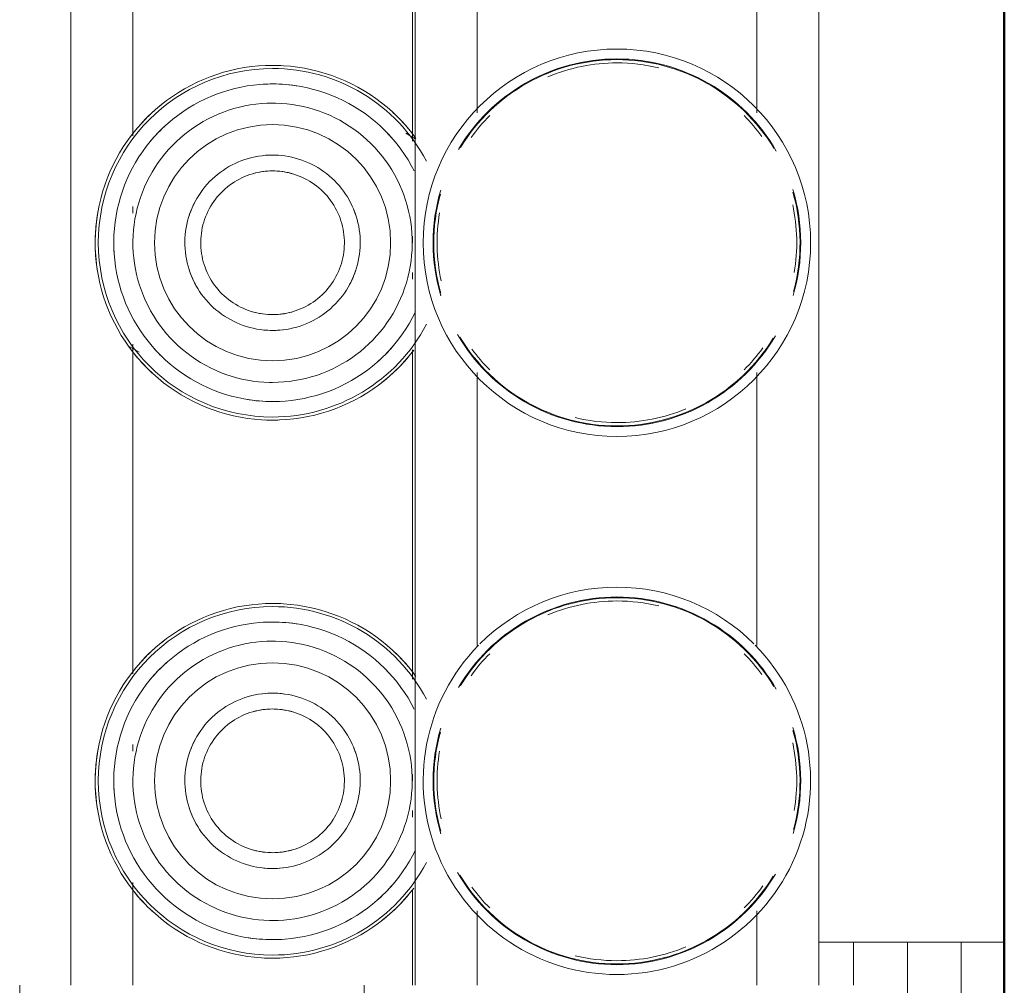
# Model space of a CAD drawing. Header units: millimetres. Extents: x 25703 to 50721, y 2709 to 39176.
# Tile 28 of 50: x 33572 to 33663, y 36632 to 36721. Entities that reach past the tile are written whole.
import ezdxf

# ---------------------------------------------------------------- set-up
doc = ezdxf.new("R2010")
doc.units = ezdxf.units.MM
doc.linetypes.add('ADSK_Скрыто', pattern=[300, 150, -150])
for name, color, linetype, lineweight in [('A-DETL-____-HDLN', 90, 'ADSK_Скрыто', 9), ('A-WALL-____-MCUT', 113, 'Continuous', 50), ('A-WALL-____-OTLN', 113, 'Continuous', 20), ('M-EQPM-____-OTLN', 50, 'Continuous', 20)]:
    doc.layers.add(name, color=color, linetype=linetype, lineweight=lineweight)

# ---------------------------------------------------------------- blocks, each defined once
blk = doc.blocks.new('Прямая форма - V line-610729-В_Этаж 02_Вентиляция')
at = {"layer": 'A-WALL-____-MCUT', "color": 9}
blk.add_line((7470, -0.001), (3930, -0.001), dxfattribs=at)
blk = doc.blocks.new('Прямая форма - SW - 012-610730-В_Этаж 02_Вентиляция')
blk.add_blockref('Прямая форма - V line-610729-В_Этаж 02_Вентиляция', (0, 0))
blk = doc.blocks.new('V line_ifc_RVT-1-В_Этаж 02_Вентиляция')
at = {"layer": 'A-WALL-____-OTLN', "color": 253, "lineweight": 20, "rotation": 90}
blk.add_blockref('Прямая форма - SW - 012-610730-В_Этаж 02_Вентиляция', (33663.24, 30037.635), dxfattribs=at)
blk = doc.blocks.new('ADSK_Коллектор с регулирующими клапанами и расходомерами - N4-1658286-В_Этаж 02_Вентиляция')
at = {"layer": 'M-EQPM-____-OTLN'}
for p, q in [((196, 0), (196, -4)), ((206, 0), (196, 0)), ((196, -5.172), (196, -4)), ((196, -4), (206, -4)), ((196, -6.657), (196, -5.172)), ((196, -6.657), (196, -9)), ((196, -9), (216, -9)), ((196, -10.172), (196, -9)), ((196, -11.657), (196, -10.172)), ((196, -11.657), (196, -14)), ((196, -14), (200, -14)), ((196, -17.25), (196, -14)), ((200, -17.25), (62, -17.25)), ((118.929, -23), (93.071, -23)), ((168.436, -23), (143.071, -23)), ((200, -23), (193.071, -23)), ((93.071, -49), (118.929, -49)), ((143.071, -49), (168.436, -49)), ((193.071, -49), (200, -49)), ((62, -54.75), (200, -54.75)), ((121.329, -54.75), (120.832, -55.611)), ((121.564, -55), (90.942, -55)), ((131, -55), (130.392, -55)), ((134.38, -55), (133.762, -55)), ((171.564, -55), (140.942, -55)), ((181, -55), (180.392, -55)), ((184.38, -55), (183.762, -55)), ((200, -55), (191.095, -55)), ((200, -59.5), (212, -59.5)), ((140.669, -81.253), (141.168, -80.389)), ((90.438, -81), (121.058, -81)), ((127.62, -81), (128.238, -81)), ((131, -81), (131.608, -81)), ((140.438, -81), (171.058, -81)), ((177.62, -81), (178.238, -81)), ((181, -81), (181.608, -81)), ((190.438, -81), (200, -81)), ((62, -86.75), (200, -86.75)), ((200, -91.5), (212, -91.5))]:
    blk.add_line(p, q, dxfattribs=at)
at = {"layer": 'M-EQPM-____-OTLN', "flags": 128}
for points in [[(121.3, -54.674), (120.775, -55.072), (120.266, -55.491), (119.774, -55.931), (119.301, -56.389), (118.846, -56.866), (118.41, -57.361), (117.995, -57.873), (117.6, -58.401), (117.227, -58.945), (116.876, -59.503), (116.547, -60.075), (116.242, -60.659), (115.96, -61.255), (115.703, -61.862), (115.469, -62.478), (115.261, -63.104), (115.078, -63.737), (114.92, -64.377), (114.788, -65.023), (114.682, -65.674), (114.602, -66.328), (114.548, -66.985), (114.521, -67.644), (114.517, -68)], [(124.328, -54.839), (123.807, -55.116), (123.297, -55.414), (122.8, -55.732), (122.316, -56.07), (121.846, -56.427), (121.391, -56.802), (120.951, -57.195), (120.527, -57.606), (120.119, -58.033), (119.729, -58.476), (119.358, -58.934), (119.004, -59.407), (118.67, -59.894), (118.356, -60.393), (118.062, -60.905), (117.789, -61.428), (117.536, -61.962), (117.306, -62.505), (117.097, -63.057), (116.91, -63.617), (116.746, -64.184), (116.605, -64.757), (116.487, -65.335), (116.392, -65.918), (116.32, -66.504), (116.272, -67.092), (116.248, -67.681), (116.244, -68)], [(145.756, -68), (145.744, -67.41), (145.709, -66.821), (145.65, -66.234), (145.567, -65.649), (145.462, -65.068), (145.333, -64.493), (145.181, -63.922), (145.007, -63.358), (144.81, -62.802), (144.591, -62.254), (144.35, -61.715), (144.088, -61.186), (143.805, -60.668), (143.502, -60.162), (143.178, -59.668), (142.835, -59.188), (142.474, -58.722), (142.093, -58.27), (141.695, -57.834), (141.28, -57.415), (140.849, -57.012), (140.402, -56.627), (139.939, -56.26), (139.463, -55.912), (138.973, -55.584), (138.47, -55.275), (137.955, -54.986), (137.429, -54.718)], [(147.483, -68), (147.47, -67.341), (147.43, -66.683), (147.364, -66.027), (147.272, -65.374), (147.154, -64.725), (147.011, -64.082), (146.841, -63.445), (146.646, -62.815), (146.426, -62.193), (146.182, -61.581), (145.913, -60.979), (145.62, -60.389), (145.304, -59.81), (144.965, -59.244), (144.604, -58.693), (144.221, -58.156), (143.817, -57.636), (143.392, -57.131), (142.947, -56.645), (142.484, -56.176), (142.002, -55.726), (141.502, -55.296), (140.986, -54.886)], [(171.3, -54.674), (170.775, -55.072), (170.266, -55.491), (169.774, -55.931), (169.301, -56.389), (168.846, -56.866), (168.41, -57.361), (167.995, -57.873), (167.6, -58.401), (167.227, -58.945), (166.876, -59.503), (166.547, -60.075), (166.242, -60.659), (165.96, -61.255), (165.703, -61.862), (165.469, -62.478), (165.261, -63.104), (165.078, -63.737), (164.92, -64.377), (164.788, -65.023), (164.682, -65.674), (164.602, -66.328), (164.548, -66.985), (164.521, -67.644), (164.517, -68)], [(174.328, -54.839), (173.807, -55.116), (173.297, -55.414), (172.8, -55.732), (172.316, -56.07), (171.846, -56.427), (171.391, -56.802), (170.951, -57.195), (170.527, -57.606), (170.119, -58.033), (169.729, -58.476), (169.358, -58.934), (169.004, -59.407), (168.67, -59.894), (168.356, -60.393), (168.062, -60.905), (167.789, -61.428), (167.536, -61.962), (167.306, -62.505), (167.097, -63.057), (166.91, -63.617), (166.746, -64.184), (166.605, -64.757), (166.487, -65.335), (166.392, -65.918), (166.32, -66.504), (166.272, -67.092), (166.248, -67.681), (166.244, -68)], [(195.756, -68), (195.744, -67.41), (195.709, -66.821), (195.65, -66.234), (195.567, -65.649), (195.462, -65.068), (195.333, -64.493), (195.181, -63.922), (195.007, -63.358), (194.81, -62.802), (194.591, -62.254), (194.35, -61.715), (194.088, -61.186), (193.805, -60.668), (193.502, -60.162), (193.178, -59.668), (192.835, -59.188), (192.474, -58.722), (192.093, -58.27), (191.695, -57.834), (191.28, -57.415), (190.849, -57.012), (190.402, -56.627), (189.939, -56.26), (189.463, -55.912), (188.973, -55.584), (188.47, -55.275), (187.955, -54.986), (187.429, -54.718)], [(197.483, -68), (197.47, -67.341), (197.43, -66.683), (197.364, -66.027), (197.272, -65.374), (197.154, -64.725), (197.011, -64.082), (196.841, -63.445), (196.646, -62.815), (196.426, -62.193), (196.182, -61.581), (195.913, -60.979), (195.62, -60.389), (195.304, -59.81), (194.965, -59.244), (194.604, -58.693), (194.221, -58.156), (193.817, -57.636), (193.392, -57.131), (192.947, -56.645), (192.484, -56.176), (192.002, -55.726), (191.502, -55.296), (190.986, -54.886)], [(143.978, -68), (143.968, -67.481), (143.937, -66.963), (143.885, -66.446), (143.813, -65.932), (143.72, -65.422), (143.606, -64.915), (143.473, -64.413), (143.32, -63.917), (143.146, -63.428), (142.954, -62.946), (142.742, -62.472), (142.512, -62.007), (142.263, -61.551), (141.996, -61.106), (141.711, -60.672), (141.41, -60.249), (141.092, -59.839), (140.757, -59.442), (140.407, -59.059), (140.042, -58.69), (139.663, -58.336), (139.269, -57.997), (138.863, -57.674), (138.443, -57.368), (138.012, -57.079), (137.57, -56.807), (137.117, -56.554), (136.654, -56.318), (136.183, -56.101), (135.703, -55.904), (135.215, -55.725), (134.721, -55.567), (134.221, -55.428), (133.716, -55.309), (133.206, -55.21), (132.693, -55.133), (132.177, -55.075), (131.659, -55.038), (131.14, -55.022), (130.621, -55.027), (130.103, -55.053), (129.586, -55.099), (129.071, -55.166), (128.559, -55.253), (128.051, -55.361), (127.548, -55.489), (127.051, -55.637), (126.559, -55.805), (126.075, -55.992), (125.599, -56.199), (125.132, -56.424), (124.673, -56.668), (124.225, -56.93), (123.788, -57.21), (123.362, -57.507), (122.949, -57.821), (122.548, -58.151), (122.161, -58.497), (121.788, -58.858), (121.43, -59.234), (121.087, -59.623), (120.76, -60.026), (120.449, -60.442), (120.155, -60.87), (119.879, -61.31), (119.62, -61.76), (119.38, -62.22), (119.158, -62.689), (118.955, -63.167), (118.772, -63.652), (118.607, -64.145), (118.463, -64.644), (118.339, -65.148), (118.235, -65.656), (118.152, -66.168), (118.089, -66.684), (118.046, -67.201), (118.025, -67.72), (118.022, -68)], [(193.978, -68), (193.968, -67.481), (193.937, -66.963), (193.885, -66.446), (193.813, -65.932), (193.72, -65.422), (193.606, -64.915), (193.473, -64.413), (193.32, -63.917), (193.146, -63.428), (192.954, -62.946), (192.742, -62.472), (192.512, -62.007), (192.263, -61.551), (191.996, -61.106), (191.711, -60.672), (191.41, -60.249), (191.092, -59.839), (190.757, -59.442), (190.407, -59.059), (190.042, -58.69), (189.663, -58.336), (189.269, -57.997), (188.863, -57.674), (188.443, -57.368), (188.012, -57.079), (187.57, -56.807), (187.117, -56.554), (186.654, -56.318), (186.183, -56.101), (185.703, -55.904), (185.215, -55.725), (184.721, -55.567), (184.221, -55.428), (183.716, -55.309), (183.206, -55.21), (182.693, -55.133), (182.177, -55.075), (181.659, -55.038), (181.14, -55.022), (180.621, -55.027), (180.103, -55.053), (179.586, -55.099), (179.071, -55.166), (178.559, -55.253), (178.051, -55.361), (177.548, -55.489), (177.051, -55.637), (176.559, -55.805), (176.075, -55.992), (175.599, -56.199), (175.132, -56.424), (174.673, -56.668), (174.225, -56.93), (173.788, -57.21), (173.362, -57.507), (172.949, -57.821), (172.548, -58.151), (172.161, -58.497), (171.788, -58.858), (171.43, -59.234), (171.087, -59.623), (170.76, -60.026), (170.449, -60.442), (170.155, -60.87), (169.879, -61.31), (169.62, -61.76), (169.38, -62.22), (169.158, -62.689), (168.955, -63.167), (168.772, -63.652), (168.607, -64.145), (168.463, -64.644), (168.339, -65.148), (168.235, -65.656), (168.152, -66.168), (168.089, -66.684), (168.046, -67.201), (168.025, -67.72), (168.022, -68)], [(139.15, -68), (139.143, -67.674), (139.124, -67.349), (139.091, -67.024), (139.046, -66.702), (138.988, -66.381), (138.916, -66.063), (138.833, -65.748), (138.736, -65.436), (138.628, -65.129), (138.507, -64.826), (138.374, -64.529), (138.229, -64.236), (138.073, -63.95), (137.905, -63.671), (137.726, -63.398), (137.537, -63.133), (137.337, -62.875), (137.127, -62.626), (136.907, -62.385), (136.678, -62.154), (136.44, -61.931), (136.193, -61.718), (135.937, -61.516), (135.674, -61.324), (135.403, -61.142), (135.126, -60.971), (134.841, -60.812), (134.551, -60.664), (134.255, -60.528), (133.953, -60.404), (133.647, -60.292), (133.337, -60.192), (133.023, -60.105), (132.705, -60.03), (132.385, -59.969), (132.063, -59.92), (131.739, -59.884), (131.414, -59.861), (131.088, -59.85), (130.762, -59.853), (130.436, -59.87), (130.112, -59.899), (129.788, -59.941), (129.467, -59.995), (129.148, -60.063), (128.832, -60.144), (128.52, -60.237), (128.211, -60.342), (127.907, -60.46), (127.608, -60.589), (127.315, -60.731), (127.027, -60.884), (126.746, -61.049), (126.471, -61.224), (126.204, -61.411), (125.944, -61.608), (125.692, -61.815), (125.449, -62.032), (125.215, -62.259), (124.99, -62.495), (124.775, -62.74), (124.57, -62.993), (124.374, -63.254), (124.19, -63.523), (124.016, -63.799), (123.854, -64.081), (123.703, -64.37), (123.564, -64.665), (123.436, -64.965), (123.321, -65.27), (123.218, -65.579), (123.127, -65.892), (123.049, -66.209), (122.984, -66.528), (122.932, -66.85), (122.892, -67.173), (122.865, -67.498), (122.852, -67.824), (122.85, -68)], [(189.15, -68), (189.143, -67.674), (189.124, -67.349), (189.091, -67.024), (189.046, -66.702), (188.988, -66.381), (188.916, -66.063), (188.833, -65.748), (188.736, -65.436), (188.628, -65.129), (188.507, -64.826), (188.374, -64.529), (188.229, -64.236), (188.073, -63.95), (187.905, -63.671), (187.726, -63.398), (187.537, -63.133), (187.337, -62.875), (187.127, -62.626), (186.907, -62.385), (186.678, -62.154), (186.44, -61.931), (186.193, -61.718), (185.937, -61.516), (185.674, -61.324), (185.403, -61.142), (185.126, -60.971), (184.841, -60.812), (184.551, -60.664), (184.255, -60.528), (183.953, -60.404), (183.647, -60.292), (183.337, -60.192), (183.023, -60.105), (182.705, -60.03), (182.385, -59.969), (182.063, -59.92), (181.739, -59.884), (181.414, -59.861), (181.088, -59.85), (180.762, -59.853), (180.436, -59.87), (180.112, -59.899), (179.788, -59.941), (179.467, -59.995), (179.148, -60.063), (178.832, -60.144), (178.52, -60.237), (178.211, -60.342), (177.907, -60.46), (177.608, -60.589), (177.315, -60.731), (177.027, -60.884), (176.746, -61.049), (176.471, -61.224), (176.204, -61.411), (175.944, -61.608), (175.692, -61.815), (175.449, -62.032), (175.215, -62.259), (174.99, -62.495), (174.775, -62.74), (174.57, -62.993), (174.374, -63.254), (174.19, -63.523), (174.016, -63.799), (173.854, -64.081), (173.703, -64.37), (173.564, -64.665), (173.436, -64.965), (173.321, -65.27), (173.218, -65.579), (173.127, -65.892), (173.049, -66.209), (172.984, -66.528), (172.932, -66.85), (172.892, -67.173), (172.865, -67.498), (172.852, -67.824), (172.85, -68)], [(137.676, -68), (137.671, -67.733), (137.655, -67.466), (137.628, -67.201), (137.591, -66.936), (137.543, -66.674), (137.485, -66.413), (137.416, -66.155), (137.337, -65.9), (137.248, -65.648), (137.149, -65.4), (137.04, -65.156), (136.922, -64.917), (136.794, -64.683), (136.656, -64.454), (136.51, -64.23), (136.355, -64.013), (136.191, -63.802), (136.019, -63.598), (135.839, -63.401), (135.651, -63.211), (135.456, -63.029), (135.254, -62.855), (135.044, -62.689), (134.829, -62.531), (134.607, -62.382), (134.38, -62.243), (134.147, -62.112), (133.909, -61.991), (133.666, -61.879), (133.419, -61.778), (133.168, -61.686), (132.914, -61.604), (132.657, -61.533), (132.397, -61.472), (132.135, -61.421), (131.871, -61.381), (131.605, -61.351), (131.339, -61.333), (131.072, -61.324), (130.805, -61.327), (130.538, -61.34), (130.272, -61.364), (130.008, -61.398), (129.744, -61.443), (129.483, -61.499), (129.224, -61.564), (128.968, -61.641), (128.716, -61.727), (128.467, -61.823), (128.222, -61.93), (127.981, -62.045), (127.746, -62.171), (127.515, -62.306), (127.29, -62.45), (127.071, -62.602), (126.858, -62.764), (126.652, -62.934), (126.453, -63.112), (126.261, -63.297), (126.077, -63.491), (125.901, -63.691), (125.733, -63.898), (125.573, -64.112), (125.422, -64.333), (125.279, -64.559), (125.146, -64.79), (125.023, -65.027), (124.909, -65.268), (124.804, -65.514), (124.71, -65.764), (124.625, -66.017), (124.551, -66.273), (124.487, -66.533), (124.434, -66.794), (124.391, -67.058), (124.358, -67.323), (124.337, -67.589), (124.326, -67.856), (124.324, -68)], [(187.676, -68), (187.671, -67.733), (187.655, -67.466), (187.628, -67.201), (187.591, -66.936), (187.543, -66.674), (187.485, -66.413), (187.416, -66.155), (187.337, -65.9), (187.248, -65.648), (187.149, -65.4), (187.04, -65.156), (186.922, -64.917), (186.794, -64.683), (186.656, -64.454), (186.51, -64.23), (186.355, -64.013), (186.191, -63.802), (186.019, -63.598), (185.839, -63.401), (185.651, -63.211), (185.456, -63.029), (185.254, -62.855), (185.044, -62.689), (184.829, -62.531), (184.607, -62.382), (184.38, -62.243), (184.147, -62.112), (183.909, -61.991), (183.666, -61.879), (183.419, -61.778), (183.168, -61.686), (182.914, -61.604), (182.657, -61.533), (182.397, -61.472), (182.135, -61.421), (181.871, -61.381), (181.605, -61.351), (181.339, -61.333), (181.072, -61.324), (180.805, -61.327), (180.538, -61.34), (180.272, -61.364), (180.008, -61.398), (179.744, -61.443), (179.483, -61.499), (179.224, -61.564), (178.968, -61.641), (178.716, -61.727), (178.467, -61.823), (178.222, -61.93), (177.981, -62.045), (177.746, -62.171), (177.515, -62.306), (177.29, -62.45), (177.071, -62.602), (176.858, -62.764), (176.652, -62.934), (176.453, -63.112), (176.261, -63.297), (176.077, -63.491), (175.901, -63.691), (175.733, -63.898), (175.573, -64.112), (175.422, -64.333), (175.279, -64.559), (175.146, -64.79), (175.023, -65.027), (174.909, -65.268), (174.804, -65.514), (174.71, -65.764), (174.625, -66.017), (174.551, -66.273), (174.487, -66.533), (174.434, -66.794), (174.391, -67.058), (174.358, -67.323), (174.337, -67.589), (174.326, -67.856), (174.324, -68)], [(114.517, -68), (114.53, -68.659), (114.57, -69.317), (114.636, -69.973), (114.728, -70.626), (114.846, -71.275), (114.989, -71.918), (115.159, -72.555), (115.354, -73.185), (115.574, -73.807), (115.818, -74.419), (116.087, -75.021), (116.38, -75.611), (116.696, -76.19), (117.035, -76.756), (117.396, -77.307), (117.779, -77.844), (118.183, -78.364), (118.608, -78.869), (119.053, -79.355), (119.516, -79.824), (119.998, -80.274), (120.498, -80.704), (121.014, -81.114), (121.547, -81.503), (122.094, -81.87), (122.656, -82.215), (123.231, -82.537), (123.819, -82.836), (124.418, -83.112), (125.027, -83.363), (125.646, -83.589), (126.274, -83.791), (126.909, -83.967), (127.551, -84.118), (128.198, -84.243), (128.85, -84.342), (129.505, -84.415), (130.163, -84.462), (130.822, -84.482), (131.481, -84.476), (132.14, -84.443), (132.796, -84.385), (133.45, -84.3), (134.1, -84.189), (134.745, -84.052), (135.384, -83.889), (136.016, -83.701), (136.64, -83.488), (137.254, -83.25), (137.859, -82.988), (138.453, -82.702), (139.035, -82.392), (139.604, -82.059), (140.16, -81.704), (140.7, -81.326), (141.225, -80.928), (141.734, -80.509), (142.226, -80.069), (142.699, -79.611), (143.154, -79.134), (143.59, -78.639), (144.005, -78.127), (144.4, -77.599), (144.773, -77.055), (145.124, -76.497), (145.453, -75.925), (145.758, -75.341), (146.04, -74.745), (146.297, -74.138), (146.531, -73.522), (146.739, -72.896), (146.922, -72.263), (147.08, -71.623), (147.212, -70.977), (147.318, -70.326), (147.398, -69.672), (147.452, -69.015), (147.479, -68.356), (147.483, -68)], [(116.244, -68), (116.256, -68.59), (116.291, -69.179), (116.35, -69.766), (116.433, -70.351), (116.538, -70.932), (116.667, -71.507), (116.819, -72.078), (116.993, -72.642), (117.19, -73.198), (117.409, -73.746), (117.65, -74.285), (117.912, -74.814), (118.195, -75.332), (118.498, -75.838), (118.822, -76.332), (119.165, -76.812), (119.526, -77.278), (119.907, -77.73), (120.305, -78.166), (120.72, -78.585), (121.151, -78.988), (121.598, -79.373), (122.061, -79.74), (122.537, -80.088), (123.027, -80.416), (123.53, -80.725), (124.045, -81.014), (124.571, -81.282), (125.107, -81.528), (125.653, -81.753), (126.207, -81.956), (126.769, -82.136), (127.338, -82.294), (127.913, -82.429), (128.492, -82.541), (129.076, -82.63), (129.662, -82.695), (130.251, -82.737), (130.841, -82.755), (131.431, -82.749), (132.02, -82.72), (132.608, -82.668), (133.193, -82.592), (133.775, -82.492), (134.353, -82.37), (134.924, -82.224), (135.49, -82.056), (136.049, -81.865), (136.599, -81.652), (137.141, -81.417), (137.672, -81.161), (138.193, -80.884), (138.703, -80.586), (139.2, -80.268), (139.684, -79.93), (140.154, -79.573), (140.609, -79.198), (141.049, -78.805), (141.473, -78.394), (141.881, -77.967), (142.271, -77.524), (142.642, -77.066), (142.996, -76.593), (143.33, -76.106), (143.644, -75.607), (143.938, -75.095), (144.211, -74.572), (144.464, -74.038), (144.694, -73.495), (144.903, -72.943), (145.09, -72.383), (145.254, -71.816), (145.395, -71.243), (145.513, -70.665), (145.608, -70.082), (145.68, -69.496), (145.728, -68.908), (145.752, -68.319), (145.756, -68)], [(118.022, -68), (118.032, -68.519), (118.063, -69.037), (118.115, -69.554), (118.187, -70.068), (118.28, -70.578), (118.394, -71.085), (118.527, -71.587), (118.68, -72.083), (118.854, -72.572), (119.046, -73.054), (119.258, -73.528), (119.488, -73.993), (119.737, -74.449), (120.004, -74.894), (120.289, -75.328), (120.59, -75.751), (120.908, -76.161), (121.243, -76.558), (121.593, -76.941), (121.958, -77.31), (122.337, -77.664), (122.731, -78.003), (123.137, -78.326), (123.557, -78.632), (123.988, -78.921), (124.43, -79.193), (124.883, -79.446), (125.346, -79.682), (125.817, -79.899), (126.297, -80.096), (126.785, -80.275), (127.279, -80.433), (127.779, -80.572), (128.284, -80.691), (128.794, -80.79), (129.307, -80.867), (129.823, -80.925), (130.341, -80.962), (130.86, -80.978), (131.379, -80.973), (131.897, -80.947), (132.414, -80.901), (132.929, -80.834), (133.441, -80.747), (133.949, -80.639), (134.452, -80.511), (134.949, -80.363), (135.441, -80.195), (135.925, -80.008), (136.401, -79.801), (136.868, -79.576), (137.327, -79.332), (137.775, -79.07), (138.212, -78.79), (138.638, -78.493), (139.051, -78.179), (139.452, -77.849), (139.839, -77.503), (140.212, -77.142), (140.57, -76.766), (140.913, -76.377), (141.24, -75.974), (141.551, -75.558), (141.845, -75.13), (142.121, -74.69), (142.38, -74.24), (142.62, -73.78), (142.842, -73.311), (143.045, -72.833), (143.228, -72.348), (143.393, -71.855), (143.537, -71.356), (143.661, -70.852), (143.765, -70.344), (143.848, -69.832), (143.911, -69.316), (143.954, -68.799), (143.975, -68.28), (143.978, -68)], [(122.85, -68), (122.857, -68.326), (122.876, -68.651), (122.909, -68.976), (122.954, -69.298), (123.012, -69.619), (123.084, -69.937), (123.167, -70.252), (123.264, -70.564), (123.372, -70.871), (123.493, -71.174), (123.626, -71.471), (123.771, -71.764), (123.927, -72.05), (124.095, -72.329), (124.274, -72.602), (124.463, -72.867), (124.663, -73.125), (124.873, -73.374), (125.093, -73.615), (125.322, -73.846), (125.56, -74.069), (125.807, -74.282), (126.063, -74.484), (126.326, -74.676), (126.597, -74.858), (126.874, -75.029), (127.159, -75.188), (127.449, -75.336), (127.745, -75.472), (128.047, -75.596), (128.353, -75.708), (128.663, -75.808), (128.977, -75.895), (129.295, -75.97), (129.615, -76.031), (129.937, -76.08), (130.261, -76.116), (130.586, -76.139), (130.912, -76.15), (131.238, -76.147), (131.564, -76.13), (131.888, -76.101), (132.212, -76.059), (132.533, -76.005), (132.852, -75.937), (133.168, -75.856), (133.48, -75.763), (133.789, -75.658), (134.093, -75.54), (134.392, -75.411), (134.685, -75.269), (134.973, -75.116), (135.254, -74.951), (135.529, -74.776), (135.796, -74.589), (136.056, -74.392), (136.308, -74.185), (136.551, -73.968), (136.785, -73.741), (137.01, -73.505), (137.225, -73.26), (137.43, -73.007), (137.626, -72.746), (137.81, -72.477), (137.984, -72.201), (138.146, -71.919), (138.297, -71.63), (138.436, -71.335), (138.564, -71.035), (138.679, -70.73), (138.782, -70.421), (138.873, -70.108), (138.951, -69.791), (139.016, -69.472), (139.068, -69.15), (139.108, -68.827), (139.135, -68.502), (139.148, -68.176), (139.15, -68)], [(124.324, -68), (124.329, -68.267), (124.345, -68.534), (124.372, -68.799), (124.409, -69.064), (124.457, -69.326), (124.515, -69.587), (124.584, -69.845), (124.663, -70.1), (124.752, -70.352), (124.851, -70.6), (124.96, -70.844), (125.078, -71.083), (125.206, -71.317), (125.344, -71.546), (125.49, -71.77), (125.645, -71.987), (125.809, -72.198), (125.981, -72.402), (126.161, -72.599), (126.349, -72.789), (126.544, -72.971), (126.746, -73.145), (126.956, -73.311), (127.171, -73.469), (127.393, -73.618), (127.62, -73.757), (127.853, -73.888), (128.091, -74.009), (128.334, -74.121), (128.581, -74.222), (128.832, -74.314), (129.086, -74.396), (129.343, -74.467), (129.603, -74.528), (129.865, -74.579), (130.129, -74.619), (130.395, -74.649), (130.661, -74.667), (130.928, -74.676), (131.195, -74.673), (131.462, -74.66), (131.728, -74.636), (131.992, -74.602), (132.256, -74.557), (132.517, -74.501), (132.776, -74.436), (133.032, -74.359), (133.284, -74.273), (133.533, -74.177), (133.778, -74.07), (134.019, -73.955), (134.254, -73.829), (134.485, -73.694), (134.71, -73.55), (134.929, -73.398), (135.142, -73.236), (135.348, -73.066), (135.547, -72.888), (135.739, -72.703), (135.923, -72.509), (136.099, -72.309), (136.267, -72.102), (136.427, -71.888), (136.578, -71.667), (136.721, -71.441), (136.854, -71.21), (136.977, -70.973), (137.091, -70.732), (137.196, -70.486), (137.29, -70.236), (137.375, -69.983), (137.449, -69.727), (137.513, -69.467), (137.566, -69.206), (137.609, -68.942), (137.642, -68.677), (137.663, -68.411), (137.674, -68.144), (137.676, -68)], [(164.517, -68), (164.53, -68.659), (164.57, -69.317), (164.636, -69.973), (164.728, -70.626), (164.846, -71.275), (164.989, -71.918), (165.159, -72.555), (165.354, -73.185), (165.574, -73.807), (165.818, -74.419), (166.087, -75.021), (166.38, -75.611), (166.696, -76.19), (167.035, -76.756), (167.396, -77.307), (167.779, -77.844), (168.183, -78.364), (168.608, -78.869), (169.053, -79.355), (169.516, -79.824), (169.998, -80.274), (170.498, -80.704), (171.014, -81.114), (171.547, -81.503), (172.094, -81.87), (172.656, -82.215), (173.231, -82.537), (173.819, -82.836), (174.418, -83.112), (175.027, -83.363), (175.646, -83.589), (176.274, -83.791), (176.909, -83.967), (177.551, -84.118), (178.198, -84.243), (178.85, -84.342), (179.505, -84.415), (180.163, -84.462), (180.822, -84.482), (181.481, -84.476), (182.14, -84.443), (182.796, -84.385), (183.45, -84.3), (184.1, -84.189), (184.745, -84.052), (185.384, -83.889), (186.016, -83.701), (186.64, -83.488), (187.254, -83.25), (187.859, -82.988), (188.453, -82.702), (189.035, -82.392), (189.604, -82.059), (190.16, -81.704), (190.7, -81.326), (191.225, -80.928), (191.734, -80.509), (192.226, -80.069), (192.699, -79.611), (193.154, -79.134), (193.59, -78.639), (194.005, -78.127), (194.4, -77.599), (194.773, -77.055), (195.124, -76.497), (195.453, -75.925), (195.758, -75.341), (196.04, -74.745), (196.297, -74.138), (196.531, -73.522), (196.739, -72.896), (196.922, -72.263), (197.08, -71.623), (197.212, -70.977), (197.318, -70.326), (197.398, -69.672), (197.452, -69.015), (197.479, -68.356), (197.483, -68)], [(166.244, -68), (166.256, -68.59), (166.291, -69.179), (166.35, -69.766), (166.433, -70.351), (166.538, -70.932), (166.667, -71.507), (166.819, -72.078), (166.993, -72.642), (167.19, -73.198), (167.409, -73.746), (167.65, -74.285), (167.912, -74.814), (168.195, -75.332), (168.498, -75.838), (168.822, -76.332), (169.165, -76.812), (169.526, -77.278), (169.907, -77.73), (170.305, -78.166), (170.72, -78.585), (171.151, -78.988), (171.598, -79.373), (172.061, -79.74), (172.537, -80.088), (173.027, -80.416), (173.53, -80.725), (174.045, -81.014), (174.571, -81.282), (175.107, -81.528), (175.653, -81.753), (176.207, -81.956), (176.769, -82.136), (177.338, -82.294), (177.913, -82.429), (178.492, -82.541), (179.076, -82.63), (179.662, -82.695), (180.251, -82.737), (180.841, -82.755), (181.431, -82.749), (182.02, -82.72), (182.608, -82.668), (183.193, -82.592), (183.775, -82.492), (184.353, -82.37), (184.924, -82.224), (185.49, -82.056), (186.049, -81.865), (186.599, -81.652), (187.141, -81.417), (187.672, -81.161), (188.193, -80.884), (188.703, -80.586), (189.2, -80.268), (189.684, -79.93), (190.154, -79.573), (190.609, -79.198), (191.049, -78.805), (191.473, -78.394), (191.881, -77.967), (192.271, -77.524), (192.642, -77.066), (192.996, -76.593), (193.33, -76.106), (193.644, -75.607), (193.938, -75.095), (194.211, -74.572), (194.464, -74.038), (194.694, -73.495), (194.903, -72.943), (195.09, -72.383), (195.254, -71.816), (195.395, -71.243), (195.513, -70.665), (195.608, -70.082), (195.68, -69.496), (195.728, -68.908), (195.752, -68.319), (195.756, -68)], [(168.022, -68), (168.032, -68.519), (168.063, -69.037), (168.115, -69.554), (168.187, -70.068), (168.28, -70.578), (168.394, -71.085), (168.527, -71.587), (168.68, -72.083), (168.854, -72.572), (169.046, -73.054), (169.258, -73.528), (169.488, -73.993), (169.737, -74.449), (170.004, -74.894), (170.289, -75.328), (170.59, -75.751), (170.908, -76.161), (171.243, -76.558), (171.593, -76.941), (171.958, -77.31), (172.337, -77.664), (172.731, -78.003), (173.137, -78.326), (173.557, -78.632), (173.988, -78.921), (174.43, -79.193), (174.883, -79.446), (175.346, -79.682), (175.817, -79.899), (176.297, -80.096), (176.785, -80.275), (177.279, -80.433), (177.779, -80.572), (178.284, -80.691), (178.794, -80.79), (179.307, -80.867), (179.823, -80.925), (180.341, -80.962), (180.86, -80.978), (181.379, -80.973), (181.897, -80.947), (182.414, -80.901), (182.929, -80.834), (183.441, -80.747), (183.949, -80.639), (184.452, -80.511), (184.949, -80.363), (185.441, -80.195), (185.925, -80.008), (186.401, -79.801), (186.868, -79.576), (187.327, -79.332), (187.775, -79.07), (188.212, -78.79), (188.638, -78.493), (189.051, -78.179), (189.452, -77.849), (189.839, -77.503), (190.212, -77.142), (190.57, -76.766), (190.913, -76.377), (191.24, -75.974), (191.551, -75.558), (191.845, -75.13), (192.121, -74.69), (192.38, -74.24), (192.62, -73.78), (192.842, -73.311), (193.045, -72.833), (193.228, -72.348), (193.393, -71.855), (193.537, -71.356), (193.661, -70.852), (193.765, -70.344), (193.848, -69.832), (193.911, -69.316), (193.954, -68.799), (193.975, -68.28), (193.978, -68)], [(172.85, -68), (172.857, -68.326), (172.876, -68.651), (172.909, -68.976), (172.954, -69.298), (173.012, -69.619), (173.084, -69.937), (173.167, -70.252), (173.264, -70.564), (173.372, -70.871), (173.493, -71.174), (173.626, -71.471), (173.771, -71.764), (173.927, -72.05), (174.095, -72.329), (174.274, -72.602), (174.463, -72.867), (174.663, -73.125), (174.873, -73.374), (175.093, -73.615), (175.322, -73.846), (175.56, -74.069), (175.807, -74.282), (176.063, -74.484), (176.326, -74.676), (176.597, -74.858), (176.874, -75.029), (177.159, -75.188), (177.449, -75.336), (177.745, -75.472), (178.047, -75.596), (178.353, -75.708), (178.663, -75.808), (178.977, -75.895), (179.295, -75.97), (179.615, -76.031), (179.937, -76.08), (180.261, -76.116), (180.586, -76.139), (180.912, -76.15), (181.238, -76.147), (181.564, -76.13), (181.888, -76.101), (182.212, -76.059), (182.533, -76.005), (182.852, -75.937), (183.168, -75.856), (183.48, -75.763), (183.789, -75.658), (184.093, -75.54), (184.392, -75.411), (184.685, -75.269), (184.973, -75.116), (185.254, -74.951), (185.529, -74.776), (185.796, -74.589), (186.056, -74.392), (186.308, -74.185), (186.551, -73.968), (186.785, -73.741), (187.01, -73.505), (187.225, -73.26), (187.43, -73.007), (187.626, -72.746), (187.81, -72.477), (187.984, -72.201), (188.146, -71.919), (188.297, -71.63), (188.436, -71.335), (188.564, -71.035), (188.679, -70.73), (188.782, -70.421), (188.873, -70.108), (188.951, -69.791), (189.016, -69.472), (189.068, -69.15), (189.108, -68.827), (189.135, -68.502), (189.148, -68.176), (189.15, -68)], [(174.324, -68), (174.329, -68.267), (174.345, -68.534), (174.372, -68.799), (174.409, -69.064), (174.457, -69.326), (174.515, -69.587), (174.584, -69.845), (174.663, -70.1), (174.752, -70.352), (174.851, -70.6), (174.96, -70.844), (175.078, -71.083), (175.206, -71.317), (175.344, -71.546), (175.49, -71.77), (175.645, -71.987), (175.809, -72.198), (175.981, -72.402), (176.161, -72.599), (176.349, -72.789), (176.544, -72.971), (176.746, -73.145), (176.956, -73.311), (177.171, -73.469), (177.393, -73.618), (177.62, -73.757), (177.853, -73.888), (178.091, -74.009), (178.334, -74.121), (178.581, -74.222), (178.832, -74.314), (179.086, -74.396), (179.343, -74.467), (179.603, -74.528), (179.865, -74.579), (180.129, -74.619), (180.395, -74.649), (180.661, -74.667), (180.928, -74.676), (181.195, -74.673), (181.462, -74.66), (181.728, -74.636), (181.992, -74.602), (182.256, -74.557), (182.517, -74.501), (182.776, -74.436), (183.032, -74.359), (183.284, -74.273), (183.533, -74.177), (183.778, -74.07), (184.019, -73.955), (184.254, -73.829), (184.485, -73.694), (184.71, -73.55), (184.929, -73.398), (185.142, -73.236), (185.348, -73.066), (185.547, -72.888), (185.739, -72.703), (185.923, -72.509), (186.099, -72.309), (186.267, -72.102), (186.427, -71.888), (186.578, -71.667), (186.721, -71.441), (186.854, -71.21), (186.977, -70.973), (187.091, -70.732), (187.196, -70.486), (187.29, -70.236), (187.375, -69.983), (187.449, -69.727), (187.513, -69.467), (187.566, -69.206), (187.609, -68.942), (187.642, -68.677), (187.663, -68.411), (187.674, -68.144), (187.676, -68)]]:
    blk.add_lwpolyline(points, dxfattribs=at)
at = {"layer": 'M-EQPM-____-OTLN'}
for centre, radius, start, end in [((131, -36), 18, 360, 180), ((181, -36), 18, 360, 134.41896), ((131, -36), 17.084, 73.33823, 106.80841), ((131, -36), 17.018, 74.57897, 106.00521), ((181, -36), 17.084, 73.33823, 106.80841), ((181, -36), 17.018, 74.57897, 106.00521), ((131, -36), 16.711, 80.47358, 102.18931), ((181, -36), 16.711, 80.47358, 102.18931), ((131, -36), 17.084, 119.91774, 180), ((131, -36), 17.018, 121.01314, 180), ((131, -36), 17.084, 360, 59.53495), ((131, -36), 17.018, 360, 58.6128), ((181, -36), 17.084, 119.91774, 180), ((181, -36), 17.018, 121.01314, 180), ((181, -36), 17.084, 360, 59.53495), ((181, -36), 17.018, 360, 58.6128), ((131, -36), 16.711, 126.21726, 135), ((131, -36), 16.711, 45, 54.23178), ((181, -36), 16.711, 126.21726, 135), ((181, -36), 16.711, 45, 54.23178), ((181, -36), 18, 135, 180), ((131, -36), 16.711, 360, 22.57519), ((181, -36), 16.711, 360, 22.57519), ((131, -36), 16.711, 166.55416, 180), ((181, -36), 16.711, 166.55416, 180), ((131, -36), 18, 180, 360), ((131, -36), 17.084, 180, 239.53495), ((131, -36), 17.018, 180, 238.6128), ((131, -36), 16.711, 180, 202.5752), ((131, -36), 17.084, 299.91774, 360), ((131, -36), 17.018, 301.01314, 360), ((131, -36), 16.711, 346.55416, 360), ((181, -36), 18, 180, 225), ((181, -36), 17.084, 180, 239.53495), ((181, -36), 17.018, 180, 238.6128), ((181, -36), 16.711, 180, 202.5752), ((181, -36), 18, 225.58104, 360), ((181, -36), 17.084, 299.91774, 360), ((181, -36), 17.018, 301.01314, 360), ((181, -36), 16.711, 346.55416, 360), ((131, -36), 16.711, 225, 234.23178), ((131, -36), 16.711, 306.21726, 315), ((181, -36), 16.711, 225, 234.23178), ((181, -36), 16.711, 306.21726, 315), ((131, -36), 17.084, 253.33823, 286.80841), ((131, -36), 17.018, 254.57897, 286.00521), ((131, -36), 16.711, 260.47358, 282.18931), ((181, -36), 17.084, 253.33823, 286.80841), ((181, -36), 17.018, 254.57897, 286.00521), ((181, -36), 16.711, 260.47358, 282.18931), ((131, -68), 16.192, 117.91242, 180), ((131, -68), 16.192, 360, 62.08758), ((181, -68), 16.192, 117.91242, 180), ((181, -68), 16.192, 360, 62.08758), ((131, -68), 16.483, 127.76547, 137.29939), ((131, -68), 16.483, 37.99041, 50.94744), ((181, -68), 16.483, 127.76547, 137.29939), ((181, -68), 16.483, 37.99041, 50.94744), ((131, -68), 14.757, 41.87592, 50.56621), ((131, -68), 14.757, 41.8721, 50.55926), ((181, -68), 14.757, 41.87592, 50.56621), ((181, -68), 14.757, 41.8721, 50.55926), ((131, -68), 10.974, 0, 180), ((131, -68), 14.757, 131.4266, 135), ((131, -68), 14.757, 131.43096, 135), ((181, -68), 10.974, 0, 180), ((181, -68), 14.757, 131.4266, 135), ((181, -68), 14.757, 131.43096, 135), ((131, -68), 8.15, 108.33973, 120), ((131, -68), 8.15, 60, 72.04404), ((181, -68), 8.15, 108.33973, 120), ((181, -68), 8.15, 60, 72.04404), ((131, -68), 14.757, 170.29956, 180), ((131, -68), 14.757, 170.30168, 180), ((181, -68), 14.757, 170.29956, 180), ((181, -68), 14.757, 170.30168, 180), ((131, -68), 6.676, 164.57647, 180), ((131, -68), 6.676, 360, 15.42353), ((181, -68), 6.676, 164.57647, 180), ((181, -68), 6.676, 360, 15.42353), ((131, -68), 16.483, 177.35227, 180), ((131, -68), 8.15, 176.04334, 180), ((131, -68), 8.15, 360, 6.39881), ((131, -68), 14.757, 360, 3.37558), ((131, -68), 14.757, 360, 3.37971), ((131, -68), 16.483, 360, 2.32349), ((181, -68), 16.483, 177.35227, 180), ((181, -68), 8.15, 173.60454, 180), ((181, -68), 8.15, 360, 6.39881), ((181, -68), 14.757, 360, 3.37558), ((181, -68), 14.757, 360, 3.37971), ((181, -68), 16.483, 360, 2.32349), ((131, -68), 16.483, 180, 182.32349), ((131, -68), 16.192, 180, 360), ((131, -68), 14.757, 180, 183.37971), ((131, -68), 14.757, 180, 183.37558), ((131, -68), 10.974, 180, 0), ((131, -68), 8.15, 180, 183.95666), ((131, -68), 6.676, 180, 195.42353), ((131, -68), 6.676, 344.57647, 360), ((131, -68), 8.15, 353.60454, 360), ((131, -68), 14.757, 350.29956, 360), ((131, -68), 14.757, 350.30168, 360), ((131, -68), 16.483, 357.35227, 360), ((181, -68), 16.483, 180, 182.32349), ((181, -68), 16.192, 180, 360), ((181, -68), 14.757, 180, 183.37971), ((181, -68), 14.757, 180, 183.37558), ((181, -68), 10.974, 180, 0), ((181, -68), 8.15, 180, 186.39881), ((181, -68), 6.676, 180, 195.42353), ((181, -68), 6.676, 344.57647, 360), ((181, -68), 8.15, 353.60454, 360), ((181, -68), 14.757, 350.29956, 360), ((181, -68), 14.757, 350.30168, 360), ((181, -68), 16.483, 357.35227, 360), ((131, -68), 8.15, 240, 252.04404), ((131, -68), 8.15, 288.33973, 300), ((181, -68), 8.15, 240, 252.04404), ((181, -68), 8.15, 288.33973, 300), ((131, -68), 16.483, 217.99041, 230.94744), ((131, -68), 14.757, 221.8721, 230.55926), ((131, -68), 14.757, 221.87592, 230.56621), ((131, -68), 14.757, 311.4266, 315), ((131, -68), 14.757, 311.43096, 315), ((181, -68), 16.483, 217.99041, 230.94744), ((181, -68), 14.757, 221.8721, 230.55926), ((181, -68), 14.757, 221.87592, 230.56621), ((131, -68), 16.483, 307.76961, 317.29939), ((181, -68), 16.483, 308.97721, 317.29939), ((131, -68), 14.757, 267.15207, 273.58361), ((131, -68), 14.757, 267.15555, 273.59297), ((181, -68), 14.757, 267.15207, 273.58361), ((181, -68), 14.757, 267.15555, 273.59297), ((131, -68), 16.483, 259.52992, 279.24165), ((181, -68), 16.483, 259.52992, 279.24165)]:
    blk.add_arc(centre, radius, start, end, dxfattribs=at)

msp = doc.modelspace()

# ---------------------------------------------------------------- block references
at = {"lineweight": 9}
msp.add_blockref('V line_ifc_RVT-1-В_Этаж 02_Вентиляция', (0, 0), dxfattribs=at)
at = {"layer": 'A-DETL-____-HDLN', "rotation": 269.9999999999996}
msp.add_blockref('ADSK_Коллектор с регулирующими клапанами и расходомерами - N4-1658286-В_Этаж 02_Вентиляция', (33663.24, 36831.605), dxfattribs=at)

doc.saveas('drawing.dxf')
